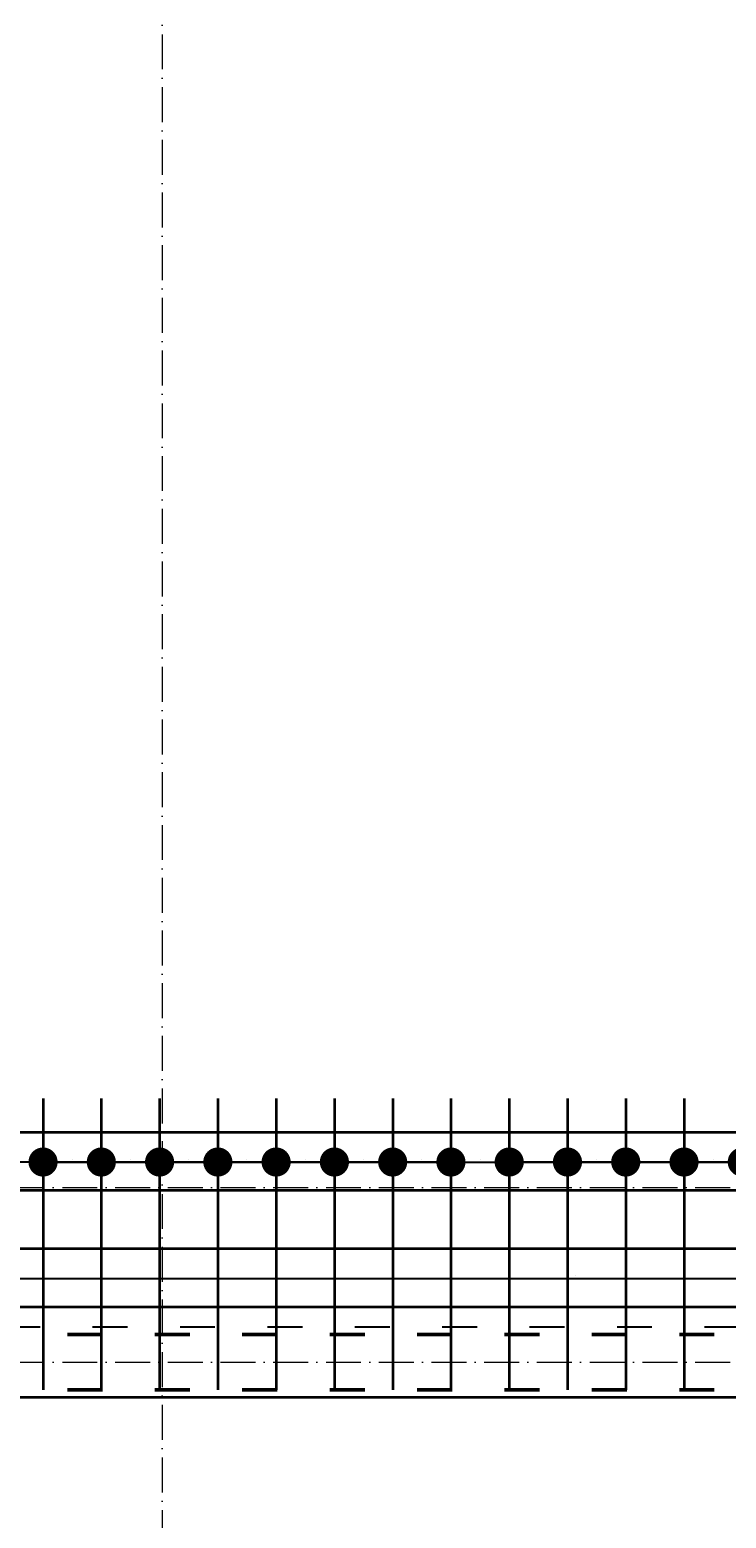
# Model space of a CAD drawing. Header units: millimetres. Extents: x 295948 to 312016, y 6878 to 18016.
# Tile 217 of 252: x 310283 to 310522, y 14011 to 14522. Entities that reach past the tile are written whole.
import ezdxf

# ---------------------------------------------------------------- set-up
doc = ezdxf.new("R2010")
doc.units = ezdxf.units.MM
doc.linetypes.add('ACAD_ISO03W100', pattern=[30, 12, -18])
doc.linetypes.add('ACAD_ISO10W100', pattern=[18, 12, -3, 0, -3])
for name, color, linetype, lineweight in [('konstrukcja', 3, 'Continuous', 35), ('konstrukcja wymiary', 1, 'Continuous', 13), ('osie', 5, 'ACAD_ISO10W100', 13), ('zbrojenie', 4, 'Continuous', 50), ('zbrojenie płyty', 141, 'Continuous', 35)]:
    doc.layers.add(name, color=color, linetype=linetype, lineweight=lineweight)
doc.layers.add('przerywane', color=6, linetype='ACAD_ISO03W100')
doc.styles.add('KONSTRUKCJA', font='romand.shx', dxfattribs={"oblique": 10})
doc.styles.get("Standard").update_dxf_attribs({"font": 'romand.shx', "oblique": 10})
doc.dimstyles.new('150', dxfattribs={"dimtxt": 10, "dimasz": 7, "dimexe": 1.25, "dimexo": 0.625, "dimgap": 3, "dimtad": 1, "dimdec": 0, "dimrnd": 0.5, "dimtxsty": 'KONSTRUKCJA', "dimblk": 'ARCHTICK', "dimcen": 2.5, "dimadec": 0, "dimazin": 0, "dimtfac": 1, "dimtdec": 0, "dimtix": 1, "dimtmove": 0, "dimatfit": 3, "dimfxl": 4, "dimfxlon": 1, "dimarcsym": 0})
doc.dimstyles.new('kropki', dxfattribs={"dimtxt": 0.001, "dimasz": 10, "dimexe": 1.25, "dimexo": 0.625, "dimgap": 1, "dimtad": 1, "dimtxsty": 'Standard', "dimblk": 'DOT', "dimcen": 2.5, "dimadec": 0, "dimazin": 0, "dimtfac": 1, "dimtmove": 0, "dimatfit": 3, "dimfxl": 1, "dimfxlon": 1, "dimarcsym": 0})

# ---------------------------------------------------------------- blocks, each defined once
blk = doc.blocks.new('_ArchTick')
at = {"color": 0, "linetype": 'ByBlock', "lineweight": 13, "const_width": 0.15}
blk.add_lwpolyline([(-0.5, -0.5), (0.5, 0.5)], dxfattribs=at)
blk = doc.blocks.new('*D916')
at = {"layer": 'Defpoints', "color": 0, "transparency": 16777216}
for p in [(310572.63, 15501.22), (309884.63, 14520.22), (310572.63, 14393.22)]:
    blk.add_point(p, dxfattribs=at)
at = {"layer": 'konstrukcja wymiary', "color": 0, "lineweight": -2, "transparency": 16777216}
for p, q in [((309884.63, 15497.22), (309884.63, 15502.47)), ((310572.63, 15497.22), (310572.63, 15502.47)), ((309884.63, 15501.22), (310572.63, 15501.22))]:
    blk.add_line(p, q, dxfattribs=at)
at = {"layer": 'konstrukcja wymiary', "color": 0, "lineweight": -2, "transparency": 16777216, "xscale": 7, "yscale": 7, "zscale": 7, "rotation": 180}
blk.add_blockref('_ArchTick', (309884.63, 15501.22), dxfattribs=at)
at = {"layer": 'konstrukcja wymiary', "color": 0, "lineweight": -2, "transparency": 16777216, "xscale": 7, "yscale": 7, "zscale": 7}
blk.add_blockref('_ArchTick', (310572.63, 15501.22), dxfattribs=at)
at = {"layer": 'konstrukcja wymiary', "color": 0, "transparency": 16777216, "insert": (310228.63, 15509.22), "char_height": 10, "attachment_point": 5, "style": 'KONSTRUKCJA'}
blk.add_mtext('688', dxfattribs=at)
blk = doc.blocks.new('*D931')
at = {"layer": 'Defpoints', "color": 0, "transparency": 16777216}
for p in [(310116.63, 14112.22), (310760.63, 14052.22), (310760.63, 13992.22)]:
    blk.add_point(p, dxfattribs=at)
at = {"layer": 'konstrukcja wymiary', "color": 0, "lineweight": -2, "transparency": 16777216}
for p, q in [((310116.63, 13996.22), (310116.63, 13990.97)), ((310760.63, 13996.22), (310760.63, 13990.97)), ((310116.63, 13992.22), (310760.63, 13992.22))]:
    blk.add_line(p, q, dxfattribs=at)
at = {"layer": 'konstrukcja wymiary', "color": 0, "lineweight": -2, "transparency": 16777216, "xscale": 7, "yscale": 7, "zscale": 7, "rotation": 180}
blk.add_blockref('_ArchTick', (310116.63, 13992.22), dxfattribs=at)
at = {"layer": 'konstrukcja wymiary', "color": 0, "lineweight": -2, "transparency": 16777216, "xscale": 7, "yscale": 7, "zscale": 7}
blk.add_blockref('_ArchTick', (310760.63, 13992.22), dxfattribs=at)
at = {"layer": 'konstrukcja wymiary', "color": 0, "transparency": 16777216, "insert": (310438.63, 14000.22), "char_height": 10, "attachment_point": 5, "style": 'KONSTRUKCJA'}
blk.add_mtext('644', dxfattribs=at)
blk = doc.blocks.new('_Dot')
at = {"color": 0, "linetype": 'ByBlock', "lineweight": -2}
blk.add_line((-0.5, 0), (-1, 0), dxfattribs=at)
at = {"color": 0, "linetype": 'ByBlock', "const_width": 0.5}
blk.add_lwpolyline([(-0.25, 0, 1), (0.25, 0, 1)], format="xyb", close=True, dxfattribs=at)
blk = doc.blocks.new('*D1508')
at = {"layer": 'Defpoints', "color": 0, "transparency": 16777216}
for p in [(310269.13, 14092.94), (310249.13, 14083.22), (310269.13, 14083.22)]:
    blk.add_point(p, dxfattribs=at)
at = {"layer": 'konstrukcja wymiary', "color": 0, "lineweight": -2, "transparency": 16777216}
for p, q in [((310239.13, 14092.94), (310229.13, 14092.94)), ((310249.13, 14091.94), (310249.13, 14094.19)), ((310249.13, 14092.94), (310269.13, 14092.94)), ((310269.13, 14091.94), (310269.13, 14094.19)), ((310279.13, 14092.94), (310289.13, 14092.94))]:
    blk.add_line(p, q, dxfattribs=at)
at = {"layer": 'konstrukcja wymiary', "color": 0, "lineweight": -2, "transparency": 16777216, "xscale": 10, "yscale": 10, "zscale": 10}
blk.add_blockref('_Dot', (310249.13, 14092.94), dxfattribs=at)
at = {"layer": 'konstrukcja wymiary', "color": 0, "lineweight": -2, "transparency": 16777216, "xscale": 10, "yscale": 10, "zscale": 10, "rotation": 180}
blk.add_blockref('_Dot', (310269.13, 14092.94), dxfattribs=at)
at = {"layer": 'konstrukcja wymiary', "color": 0, "transparency": 16777216, "insert": (310259.13, 14093.94), "char_height": 0.001, "attachment_point": 5}
blk.add_mtext('20', dxfattribs=at)
blk = doc.blocks.new('*D1509')
at = {"layer": 'Defpoints', "color": 0, "transparency": 16777216}
for p in [(310671.68, 14092.94), (310269.13, 14083.22), (310671.68, 14083.22)]:
    blk.add_point(p, dxfattribs=at)
at = {"layer": 'konstrukcja wymiary', "color": 0, "lineweight": -2, "transparency": 16777216}
for p, q in [((310269.13, 14091.94), (310269.13, 14094.19)), ((310279.13, 14092.94), (310661.68, 14092.94)), ((310671.68, 14091.94), (310671.68, 14094.19))]:
    blk.add_line(p, q, dxfattribs=at)
at = {"layer": 'konstrukcja wymiary', "color": 0, "lineweight": -2, "transparency": 16777216, "xscale": 10, "yscale": 10, "zscale": 10, "rotation": 180}
blk.add_blockref('_Dot', (310269.13, 14092.94), dxfattribs=at)
at = {"layer": 'konstrukcja wymiary', "color": 0, "lineweight": -2, "transparency": 16777216, "xscale": 10, "yscale": 10, "zscale": 10}
blk.add_blockref('_Dot', (310671.68, 14092.94), dxfattribs=at)
at = {"layer": 'konstrukcja wymiary', "color": 0, "transparency": 16777216, "insert": (310470.4, 14093.94), "char_height": 0.001, "attachment_point": 5}
blk.add_mtext('402,55', dxfattribs=at)
blk = doc.blocks.new('*D1499')
at = {"layer": 'Defpoints', "color": 0, "transparency": 16777216}
for p in [(310307.74, 14132.93), (310287.74, 14124.22), (310307.74, 14124.22)]:
    blk.add_point(p, dxfattribs=at)
at = {"layer": 'konstrukcja wymiary', "color": 0, "lineweight": -2, "transparency": 16777216}
for p, q in [((310277.74, 14132.93), (310267.74, 14132.93)), ((310287.74, 14131.93), (310287.74, 14134.18)), ((310287.74, 14132.93), (310307.74, 14132.93)), ((310307.74, 14131.93), (310307.74, 14134.18)), ((310317.74, 14132.93), (310327.74, 14132.93))]:
    blk.add_line(p, q, dxfattribs=at)
at = {"layer": 'konstrukcja wymiary', "color": 0, "lineweight": -2, "transparency": 16777216, "xscale": 10, "yscale": 10, "zscale": 10}
blk.add_blockref('_Dot', (310287.74, 14132.93), dxfattribs=at)
at = {"layer": 'konstrukcja wymiary', "color": 0, "lineweight": -2, "transparency": 16777216, "xscale": 10, "yscale": 10, "zscale": 10, "rotation": 180}
blk.add_blockref('_Dot', (310307.74, 14132.93), dxfattribs=at)
at = {"layer": 'konstrukcja wymiary', "color": 0, "transparency": 16777216, "insert": (310297.74, 14133.93), "char_height": 0.001, "attachment_point": 5}
blk.add_mtext('20', dxfattribs=at)
blk = doc.blocks.new('*D1500')
at = {"layer": 'Defpoints', "color": 0, "transparency": 16777216}
for p in [(310327.74, 14132.93), (310307.74, 14124.22), (310327.74, 14123.22)]:
    blk.add_point(p, dxfattribs=at)
at = {"layer": 'konstrukcja wymiary', "color": 0, "lineweight": -2, "transparency": 16777216}
for p, q in [((310297.74, 14132.93), (310287.74, 14132.93)), ((310307.74, 14131.93), (310307.74, 14134.18)), ((310307.74, 14132.93), (310327.74, 14132.93)), ((310327.74, 14131.93), (310327.74, 14134.18)), ((310337.74, 14132.93), (310347.74, 14132.93))]:
    blk.add_line(p, q, dxfattribs=at)
at = {"layer": 'konstrukcja wymiary', "color": 0, "lineweight": -2, "transparency": 16777216, "xscale": 10, "yscale": 10, "zscale": 10}
blk.add_blockref('_Dot', (310307.74, 14132.93), dxfattribs=at)
at = {"layer": 'konstrukcja wymiary', "color": 0, "lineweight": -2, "transparency": 16777216, "xscale": 10, "yscale": 10, "zscale": 10, "rotation": 180}
blk.add_blockref('_Dot', (310327.74, 14132.93), dxfattribs=at)
at = {"layer": 'konstrukcja wymiary', "color": 0, "transparency": 16777216, "insert": (310317.74, 14133.93), "char_height": 0.001, "attachment_point": 5}
blk.add_mtext('20', dxfattribs=at)
blk = doc.blocks.new('*D1501')
at = {"layer": 'Defpoints', "color": 0, "transparency": 16777216}
for p in [(310347.74, 14132.93), (310327.74, 14123.22), (310347.74, 14123.22)]:
    blk.add_point(p, dxfattribs=at)
at = {"layer": 'konstrukcja wymiary', "color": 0, "lineweight": -2, "transparency": 16777216}
for p, q in [((310317.74, 14132.93), (310307.74, 14132.93)), ((310327.74, 14131.93), (310327.74, 14134.18)), ((310327.74, 14132.93), (310347.74, 14132.93)), ((310347.74, 14131.93), (310347.74, 14134.18)), ((310357.74, 14132.93), (310367.74, 14132.93))]:
    blk.add_line(p, q, dxfattribs=at)
at = {"layer": 'konstrukcja wymiary', "color": 0, "lineweight": -2, "transparency": 16777216, "xscale": 10, "yscale": 10, "zscale": 10}
blk.add_blockref('_Dot', (310327.74, 14132.93), dxfattribs=at)
at = {"layer": 'konstrukcja wymiary', "color": 0, "lineweight": -2, "transparency": 16777216, "xscale": 10, "yscale": 10, "zscale": 10, "rotation": 180}
blk.add_blockref('_Dot', (310347.74, 14132.93), dxfattribs=at)
at = {"layer": 'konstrukcja wymiary', "color": 0, "transparency": 16777216, "insert": (310337.74, 14133.93), "char_height": 0.001, "attachment_point": 5}
blk.add_mtext('20', dxfattribs=at)
blk = doc.blocks.new('*D1511')
at = {"layer": 'Defpoints', "color": 0, "transparency": 16777216}
for p in [(310367.74, 14132.93), (310347.74, 14123.22), (310367.74, 14123.22)]:
    blk.add_point(p, dxfattribs=at)
at = {"layer": 'konstrukcja wymiary', "color": 0, "lineweight": -2, "transparency": 16777216}
for p, q in [((310337.74, 14132.93), (310327.74, 14132.93)), ((310347.74, 14131.93), (310347.74, 14134.18)), ((310347.74, 14132.93), (310367.74, 14132.93)), ((310367.74, 14131.93), (310367.74, 14134.18)), ((310377.74, 14132.93), (310387.74, 14132.93))]:
    blk.add_line(p, q, dxfattribs=at)
at = {"layer": 'konstrukcja wymiary', "color": 0, "lineweight": -2, "transparency": 16777216, "xscale": 10, "yscale": 10, "zscale": 10}
blk.add_blockref('_Dot', (310347.74, 14132.93), dxfattribs=at)
at = {"layer": 'konstrukcja wymiary', "color": 0, "lineweight": -2, "transparency": 16777216, "xscale": 10, "yscale": 10, "zscale": 10, "rotation": 180}
blk.add_blockref('_Dot', (310367.74, 14132.93), dxfattribs=at)
at = {"layer": 'konstrukcja wymiary', "color": 0, "transparency": 16777216, "insert": (310357.74, 14133.93), "char_height": 0.001, "attachment_point": 5}
blk.add_mtext('20', dxfattribs=at)
blk = doc.blocks.new('*D1512')
at = {"layer": 'Defpoints', "color": 0, "transparency": 16777216}
for p in [(310387.74, 14132.93), (310367.74, 14123.22), (310387.74, 14124.22)]:
    blk.add_point(p, dxfattribs=at)
at = {"layer": 'konstrukcja wymiary', "color": 0, "lineweight": -2, "transparency": 16777216}
for p, q in [((310357.74, 14132.93), (310347.74, 14132.93)), ((310367.74, 14131.93), (310367.74, 14134.18)), ((310367.74, 14132.93), (310387.74, 14132.93)), ((310387.74, 14131.93), (310387.74, 14134.18)), ((310397.74, 14132.93), (310407.74, 14132.93))]:
    blk.add_line(p, q, dxfattribs=at)
at = {"layer": 'konstrukcja wymiary', "color": 0, "lineweight": -2, "transparency": 16777216, "xscale": 10, "yscale": 10, "zscale": 10}
blk.add_blockref('_Dot', (310367.74, 14132.93), dxfattribs=at)
at = {"layer": 'konstrukcja wymiary', "color": 0, "lineweight": -2, "transparency": 16777216, "xscale": 10, "yscale": 10, "zscale": 10, "rotation": 180}
blk.add_blockref('_Dot', (310387.74, 14132.93), dxfattribs=at)
at = {"layer": 'konstrukcja wymiary', "color": 0, "transparency": 16777216, "insert": (310377.74, 14133.93), "char_height": 0.001, "attachment_point": 5}
blk.add_mtext('20', dxfattribs=at)
blk = doc.blocks.new('*D1513')
at = {"layer": 'Defpoints', "color": 0, "transparency": 16777216}
for p in [(310407.74, 14132.93), (310387.74, 14124.22), (310407.74, 14123.22)]:
    blk.add_point(p, dxfattribs=at)
at = {"layer": 'konstrukcja wymiary', "color": 0, "lineweight": -2, "transparency": 16777216}
for p, q in [((310377.74, 14132.93), (310367.74, 14132.93)), ((310387.74, 14131.93), (310387.74, 14134.18)), ((310387.74, 14132.93), (310407.74, 14132.93)), ((310407.74, 14131.93), (310407.74, 14134.18)), ((310417.74, 14132.93), (310427.74, 14132.93))]:
    blk.add_line(p, q, dxfattribs=at)
at = {"layer": 'konstrukcja wymiary', "color": 0, "lineweight": -2, "transparency": 16777216, "xscale": 10, "yscale": 10, "zscale": 10}
blk.add_blockref('_Dot', (310387.74, 14132.93), dxfattribs=at)
at = {"layer": 'konstrukcja wymiary', "color": 0, "lineweight": -2, "transparency": 16777216, "xscale": 10, "yscale": 10, "zscale": 10, "rotation": 180}
blk.add_blockref('_Dot', (310407.74, 14132.93), dxfattribs=at)
at = {"layer": 'konstrukcja wymiary', "color": 0, "transparency": 16777216, "insert": (310397.74, 14133.93), "char_height": 0.001, "attachment_point": 5}
blk.add_mtext('20', dxfattribs=at)
blk = doc.blocks.new('*D1514')
at = {"layer": 'Defpoints', "color": 0, "transparency": 16777216}
for p in [(310427.74, 14132.93), (310407.74, 14123.22), (310427.74, 14123.22)]:
    blk.add_point(p, dxfattribs=at)
at = {"layer": 'konstrukcja wymiary', "color": 0, "lineweight": -2, "transparency": 16777216}
for p, q in [((310397.74, 14132.93), (310387.74, 14132.93)), ((310407.74, 14131.93), (310407.74, 14134.18)), ((310407.74, 14132.93), (310427.74, 14132.93)), ((310427.74, 14131.93), (310427.74, 14134.18)), ((310437.74, 14132.93), (310447.74, 14132.93))]:
    blk.add_line(p, q, dxfattribs=at)
at = {"layer": 'konstrukcja wymiary', "color": 0, "lineweight": -2, "transparency": 16777216, "xscale": 10, "yscale": 10, "zscale": 10}
blk.add_blockref('_Dot', (310407.74, 14132.93), dxfattribs=at)
at = {"layer": 'konstrukcja wymiary', "color": 0, "lineweight": -2, "transparency": 16777216, "xscale": 10, "yscale": 10, "zscale": 10, "rotation": 180}
blk.add_blockref('_Dot', (310427.74, 14132.93), dxfattribs=at)
at = {"layer": 'konstrukcja wymiary', "color": 0, "transparency": 16777216, "insert": (310417.74, 14133.93), "char_height": 0.001, "attachment_point": 5}
blk.add_mtext('20', dxfattribs=at)
blk = doc.blocks.new('*D1515')
at = {"layer": 'Defpoints', "color": 0, "transparency": 16777216}
for p in [(310447.74, 14132.93), (310427.74, 14123.22), (310447.74, 14123.22)]:
    blk.add_point(p, dxfattribs=at)
at = {"layer": 'konstrukcja wymiary', "color": 0, "lineweight": -2, "transparency": 16777216}
for p, q in [((310417.74, 14132.93), (310407.74, 14132.93)), ((310427.74, 14131.93), (310427.74, 14134.18)), ((310427.74, 14132.93), (310447.74, 14132.93)), ((310447.74, 14131.93), (310447.74, 14134.18)), ((310457.74, 14132.93), (310467.74, 14132.93))]:
    blk.add_line(p, q, dxfattribs=at)
at = {"layer": 'konstrukcja wymiary', "color": 0, "lineweight": -2, "transparency": 16777216, "xscale": 10, "yscale": 10, "zscale": 10}
blk.add_blockref('_Dot', (310427.74, 14132.93), dxfattribs=at)
at = {"layer": 'konstrukcja wymiary', "color": 0, "lineweight": -2, "transparency": 16777216, "xscale": 10, "yscale": 10, "zscale": 10, "rotation": 180}
blk.add_blockref('_Dot', (310447.74, 14132.93), dxfattribs=at)
at = {"layer": 'konstrukcja wymiary', "color": 0, "transparency": 16777216, "insert": (310437.74, 14133.93), "char_height": 0.001, "attachment_point": 5}
blk.add_mtext('20', dxfattribs=at)
blk = doc.blocks.new('*D1476')
at = {"layer": 'Defpoints', "color": 0, "transparency": 16777216}
for p in [(310487.74, 14132.93), (310447.74, 14123.22), (310487.74, 14124.22)]:
    blk.add_point(p, dxfattribs=at)
at = {"layer": 'konstrukcja wymiary', "color": 0, "lineweight": -2, "transparency": 16777216}
for p, q in [((310447.74, 14131.93), (310447.74, 14134.18)), ((310457.74, 14132.93), (310477.74, 14132.93)), ((310487.74, 14131.93), (310487.74, 14134.18))]:
    blk.add_line(p, q, dxfattribs=at)
at = {"layer": 'konstrukcja wymiary', "color": 0, "lineweight": -2, "transparency": 16777216, "xscale": 10, "yscale": 10, "zscale": 10, "rotation": 180}
blk.add_blockref('_Dot', (310447.74, 14132.93), dxfattribs=at)
at = {"layer": 'konstrukcja wymiary', "color": 0, "lineweight": -2, "transparency": 16777216, "xscale": 10, "yscale": 10, "zscale": 10}
blk.add_blockref('_Dot', (310487.74, 14132.93), dxfattribs=at)
at = {"layer": 'konstrukcja wymiary', "color": 0, "transparency": 16777216, "insert": (310467.74, 14133.93), "char_height": 0.001, "attachment_point": 5}
blk.add_mtext('40', dxfattribs=at)
blk = doc.blocks.new('*D1477')
at = {"layer": 'Defpoints', "color": 0, "transparency": 16777216}
for p in [(310467.74, 14132.93), (310467.74, 14123.22), (310487.74, 14124.22)]:
    blk.add_point(p, dxfattribs=at)
at = {"layer": 'konstrukcja wymiary', "color": 0, "lineweight": -2, "transparency": 16777216}
for p, q in [((310457.74, 14132.93), (310447.74, 14132.93)), ((310467.74, 14131.93), (310467.74, 14134.18)), ((310487.74, 14132.93), (310467.74, 14132.93)), ((310487.74, 14131.93), (310487.74, 14134.18)), ((310497.74, 14132.93), (310507.74, 14132.93))]:
    blk.add_line(p, q, dxfattribs=at)
at = {"layer": 'konstrukcja wymiary', "color": 0, "lineweight": -2, "transparency": 16777216, "xscale": 10, "yscale": 10, "zscale": 10}
blk.add_blockref('_Dot', (310467.74, 14132.93), dxfattribs=at)
at = {"layer": 'konstrukcja wymiary', "color": 0, "lineweight": -2, "transparency": 16777216, "xscale": 10, "yscale": 10, "zscale": 10, "rotation": 180}
blk.add_blockref('_Dot', (310487.74, 14132.93), dxfattribs=at)
at = {"layer": 'konstrukcja wymiary', "color": 0, "transparency": 16777216, "insert": (310477.74, 14133.93), "char_height": 0.001, "attachment_point": 5}
blk.add_mtext('20', dxfattribs=at)
blk = doc.blocks.new('*D1478')
at = {"layer": 'Defpoints', "color": 0, "transparency": 16777216}
for p in [(310507.74, 14132.93), (310467.74, 14123.22), (310507.74, 14123.22)]:
    blk.add_point(p, dxfattribs=at)
at = {"layer": 'konstrukcja wymiary', "color": 0, "lineweight": -2, "transparency": 16777216}
for p, q in [((310467.74, 14131.93), (310467.74, 14134.18)), ((310477.74, 14132.93), (310497.74, 14132.93)), ((310507.74, 14131.93), (310507.74, 14134.18))]:
    blk.add_line(p, q, dxfattribs=at)
at = {"layer": 'konstrukcja wymiary', "color": 0, "lineweight": -2, "transparency": 16777216, "xscale": 10, "yscale": 10, "zscale": 10, "rotation": 180}
blk.add_blockref('_Dot', (310467.74, 14132.93), dxfattribs=at)
at = {"layer": 'konstrukcja wymiary', "color": 0, "lineweight": -2, "transparency": 16777216, "xscale": 10, "yscale": 10, "zscale": 10}
blk.add_blockref('_Dot', (310507.74, 14132.93), dxfattribs=at)
at = {"layer": 'konstrukcja wymiary', "color": 0, "transparency": 16777216, "insert": (310487.74, 14133.93), "char_height": 0.001, "attachment_point": 5}
blk.add_mtext('40', dxfattribs=at)
blk = doc.blocks.new('*D1479')
at = {"layer": 'Defpoints', "color": 0, "transparency": 16777216}
for p in [(310527.74, 14132.93), (310507.74, 14123.22), (310527.74, 14123.22)]:
    blk.add_point(p, dxfattribs=at)
at = {"layer": 'konstrukcja wymiary', "color": 0, "lineweight": -2, "transparency": 16777216}
for p, q in [((310497.74, 14132.93), (310487.74, 14132.93)), ((310507.74, 14131.93), (310507.74, 14134.18)), ((310507.74, 14132.93), (310527.74, 14132.93)), ((310527.74, 14131.93), (310527.74, 14134.18)), ((310537.74, 14132.93), (310547.74, 14132.93))]:
    blk.add_line(p, q, dxfattribs=at)
at = {"layer": 'konstrukcja wymiary', "color": 0, "lineweight": -2, "transparency": 16777216, "xscale": 10, "yscale": 10, "zscale": 10}
blk.add_blockref('_Dot', (310507.74, 14132.93), dxfattribs=at)
at = {"layer": 'konstrukcja wymiary', "color": 0, "lineweight": -2, "transparency": 16777216, "xscale": 10, "yscale": 10, "zscale": 10, "rotation": 180}
blk.add_blockref('_Dot', (310527.74, 14132.93), dxfattribs=at)
at = {"layer": 'konstrukcja wymiary', "color": 0, "transparency": 16777216, "insert": (310517.74, 14133.93), "char_height": 0.001, "attachment_point": 5}
blk.add_mtext('20', dxfattribs=at)
blk = doc.blocks.new('*D1480')
at = {"layer": 'Defpoints', "color": 0, "transparency": 16777216}
for p in [(310547.74, 14132.93), (310527.74, 14123.22), (310547.74, 14123.22)]:
    blk.add_point(p, dxfattribs=at)
at = {"layer": 'konstrukcja wymiary', "color": 0, "lineweight": -2, "transparency": 16777216}
for p, q in [((310517.74, 14132.93), (310507.74, 14132.93)), ((310527.74, 14131.93), (310527.74, 14134.18)), ((310527.74, 14132.93), (310547.74, 14132.93)), ((310547.74, 14131.93), (310547.74, 14134.18)), ((310557.74, 14132.93), (310567.74, 14132.93))]:
    blk.add_line(p, q, dxfattribs=at)
at = {"layer": 'konstrukcja wymiary', "color": 0, "lineweight": -2, "transparency": 16777216, "xscale": 10, "yscale": 10, "zscale": 10}
blk.add_blockref('_Dot', (310527.74, 14132.93), dxfattribs=at)
at = {"layer": 'konstrukcja wymiary', "color": 0, "lineweight": -2, "transparency": 16777216, "xscale": 10, "yscale": 10, "zscale": 10, "rotation": 180}
blk.add_blockref('_Dot', (310547.74, 14132.93), dxfattribs=at)
at = {"layer": 'konstrukcja wymiary', "color": 0, "transparency": 16777216, "insert": (310537.74, 14133.93), "char_height": 0.001, "attachment_point": 5}
blk.add_mtext('20', dxfattribs=at)

msp = doc.modelspace()

# ---------------------------------------------------------------- linework, layer by layer
at = {"layer": 'konstrukcja'}
msp.add_line((310116.631, 14052.224), (310760.631, 14052.224), dxfattribs=at)
at = {"layer": 'konstrukcja wymiary'}
msp.add_line((310440.018, 14092.941), (310041.853, 14092.941), dxfattribs=at)
at = {"layer": 'osie'}
for p, q in [((310328.631, 15606.148), (310328.631, 13976.332)), ((308773.963, 14124.224), (310778.683, 14124.224)), ((308773.963, 14064.224), (310778.683, 14064.224))]:
    msp.add_line(p, q, dxfattribs=at)
at = {"layer": 'przerywane'}
msp.add_line((310736.748, 14076.224), (310140.631, 14076.224), dxfattribs=at)
at = {"layer": 'zbrojenie', "linetype": 'ACAD_ISO03W100'}
for p, q in [((310758.131, 14073.724), (310119.131, 14073.724)), ((310758.131, 14054.724), (310119.131, 14054.724))]:
    msp.add_line(p, q, dxfattribs=at)
at = {"layer": 'zbrojenie płyty'}
for p, q in [((310287.744, 14154.724), (310287.744, 14054.724)), ((310307.744, 14154.724), (310307.744, 14054.724)), ((310327.744, 14154.724), (310327.744, 14054.724)), ((310347.744, 14154.724), (310347.744, 14054.724)), ((310367.744, 14154.724), (310367.744, 14054.724)), ((310387.744, 14154.724), (310387.744, 14054.724)), ((310407.744, 14154.724), (310407.744, 14054.724)), ((310427.744, 14154.724), (310427.744, 14054.724)), ((310447.744, 14154.724), (310447.744, 14054.724)), ((310467.744, 14154.724), (310467.744, 14054.724)), ((310487.744, 14154.724), (310487.744, 14054.724)), ((310507.744, 14154.724), (310507.744, 14054.724)), ((309887.189, 14143.224), (310758.131, 14143.224)), ((310119.131, 14123.224), (310758.131, 14123.224)), ((310119.131, 14103.224), (310758.131, 14103.224)), ((310119.131, 14083.224), (310758.131, 14083.224))]:
    msp.add_line(p, q, dxfattribs=at)

# ---------------------------------------------------------------- dimensions: what is measured, and where the dimension line sits
at = {"layer": 'konstrukcja wymiary'}
for base, p1, p2, dimstyle, picture, middle in [((310572.631, 15501.224), (309884.631, 14520.224), (310572.631, 14393.224), '150', '*D916', (310228.631, 15509.224)), ((310327.744, 14132.931), (310307.744, 14124.224), (310327.744, 14123.224), 'kropki', '*D1500', (310317.744, 14133.931)), ((310347.744, 14132.931), (310327.744, 14123.224), (310347.744, 14123.224), 'kropki', '*D1501', (310337.744, 14133.931)), ((310367.744, 14132.931), (310347.744, 14123.224), (310367.744, 14123.224), 'kropki', '*D1511', (310357.744, 14133.931)), ((310387.744, 14132.931), (310367.744, 14123.224), (310387.744, 14124.224), 'kropki', '*D1512', (310377.744, 14133.931)), ((310407.744, 14132.931), (310387.744, 14124.224), (310407.744, 14123.224), 'kropki', '*D1513', (310397.744, 14133.931)), ((310427.744, 14132.931), (310407.744, 14123.224), (310427.744, 14123.224), 'kropki', '*D1514', (310417.744, 14133.931)), ((310447.744, 14132.931), (310427.744, 14123.224), (310447.744, 14123.224), 'kropki', '*D1515', (310437.744, 14133.931)), ((310487.744, 14132.931), (310447.744, 14123.224), (310487.744, 14124.224), 'kropki', '*D1476', (310467.744, 14133.931)), ((310467.744, 14132.931), (310487.744, 14124.224), (310467.744, 14123.224), 'kropki', '*D1477', (310477.744, 14133.931)), ((310507.744, 14132.931), (310467.744, 14123.224), (310507.744, 14123.224), 'kropki', '*D1478', (310487.744, 14133.931)), ((310527.744, 14132.931), (310507.744, 14123.224), (310527.744, 14123.224), 'kropki', '*D1479', (310517.744, 14133.931)), ((310547.744, 14132.931), (310527.744, 14123.224), (310547.744, 14123.224), 'kropki', '*D1480', (310537.744, 14133.931)), ((310760.631, 13992.224), (310116.631, 14112.224), (310760.631, 14052.224), '150', '*D931', (310438.631, 14000.224)), ((310269.131, 14092.941), (310249.131, 14083.224), (310269.131, 14083.224), 'kropki', '*D1508', (310259.131, 14093.942)), ((310671.678, 14092.941), (310269.131, 14083.224), (310671.678, 14083.224), 'kropki', '*D1509', (310470.405, 14093.942))]:
    dim = msp.add_linear_dim(base=base, p1=p1, p2=p2, dimstyle=dimstyle, override={"dimtmove": 1}, dxfattribs=at)
    dim.commit()
    dim.dimension.update_dxf_attribs({"geometry": picture, "text_midpoint": middle})
dim = msp.add_linear_dim(base=(310307.744, 14132.931), p1=(310287.744, 14124.224), p2=(310307.744, 14124.224), dimstyle='kropki', dxfattribs=at)
dim.commit()
dim.dimension.update_dxf_attribs({"geometry": '*D1499', "text_midpoint": (310297.744, 14133.931)})

doc.saveas('drawing.dxf')
